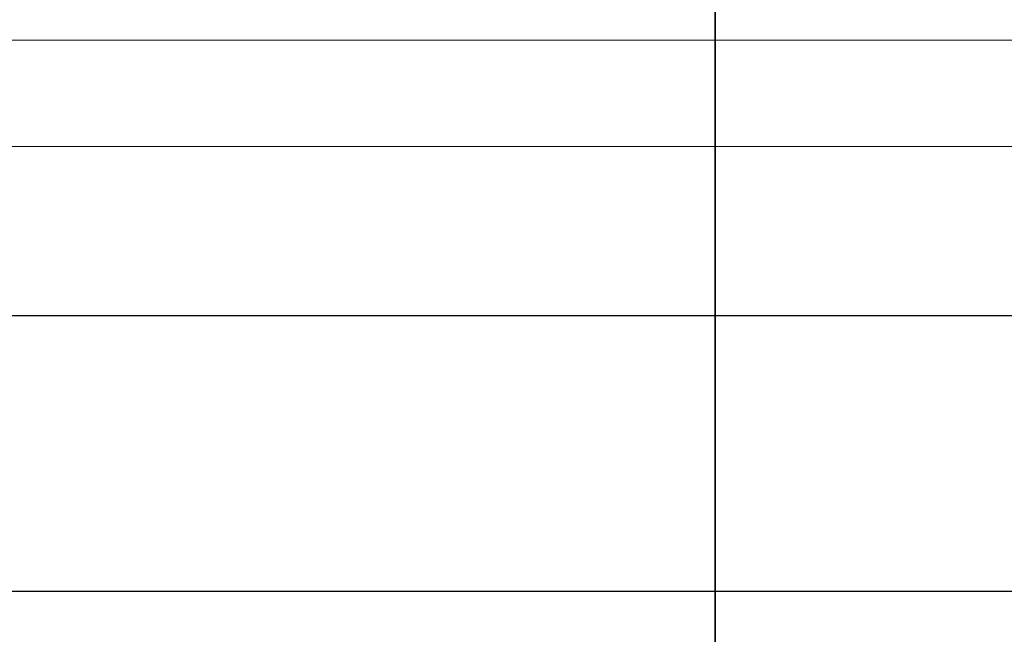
# Model space of a CAD drawing. Header units: millimetres. Extents: x -1465 to 393277, y -3788 to 454312.
# Tile 59 of 106: x 18743 to 18781, y 11916 to 11940. Entities that reach past the tile are written whole.
import ezdxf

# ---------------------------------------------------------------- set-up
doc = ezdxf.new("R2010")
doc.units = ezdxf.units.MM
doc.header["$XCLIPFRAME"] = 2
for name, color, linetype in [('EC-MTR_250-0_7OBJ', 8, 'Continuous'), ('FLUID-Wy2', 8, 'Continuous'), ('FLUID-Wy2-INS', 8, 'Continuous')]:
    doc.layers.add(name, color=color, linetype=linetype)
picture_1 = doc.add_image_def('image1.bmp', size_in_pixel=(951, 911))

msp = doc.modelspace()

# ---------------------------------------------------------------- linework, layer by layer
at = {"layer": 'EC-MTR_250-0_7OBJ', "color": 8, "linetype": 'Continuous', "lineweight": 35, "ltscale": 100}
msp.add_line((18769.409, 11943.602), (18769.409, 11885.102), dxfattribs=at)
at = {"layer": 'FLUID-Wy2', "color": 8, "linetype": 'Continuous', "lineweight": 18, "ltscale": 100}
msp.add_line((19849.948, 11939.217), (17789.948, 11939.217), dxfattribs=at)
at = {"layer": 'FLUID-Wy2', "color": 8, "linetype": 'Continuous', "lineweight": 25, "ltscale": 100}
for p, q in [((19864.948, 11928.61), (17774.948, 11928.61)), ((19864.948, 11918.003), (17774.948, 11918.003))]:
    msp.add_line(p, q, dxfattribs=at)
at = {"layer": 'FLUID-Wy2-INS', "color": 8, "linetype": 'Continuous', "lineweight": 13, "ltscale": 100}
msp.add_line((19919.948, 11935.125), (17719.948, 11935.125), dxfattribs=at)

# ---------------------------------------------------------------- pictures from other files: only their frames are drawn
at = {"color": 8, "lineweight": 13}
image = msp.add_image(picture_1, insert=(17864.134, 12545.821), size_in_units=(1986.021, 1904.625), rotation=-90, dxfattribs=at)
image.set_boundary_path([(-0.5, -0.5), (950.5, 910.5)])

doc.saveas('drawing.dxf')
